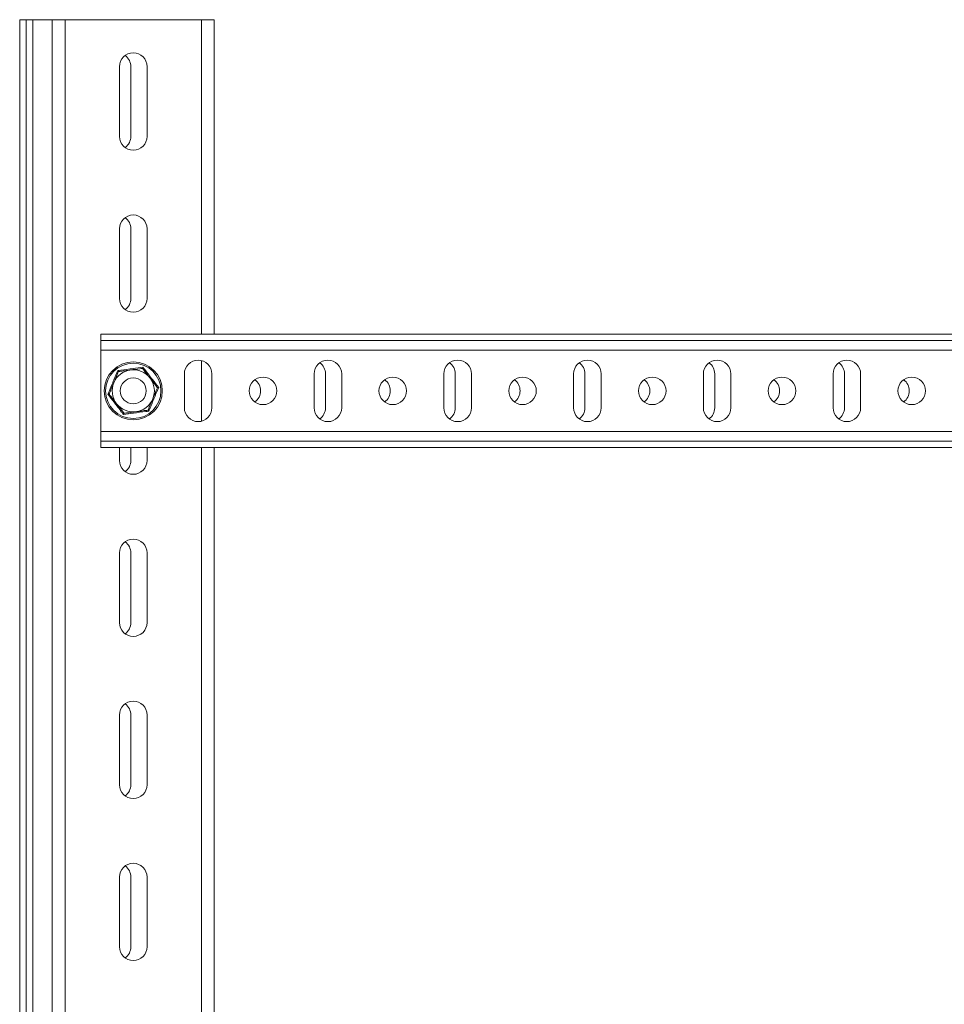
# Model space of a CAD drawing. Header units: millimetres. Extents: x 15 to 1486, y -3131 to -190.
# Tile 60 of 83: x 35 to 320, y -494 to -190. Entities that reach past the tile are written whole.
import ezdxf

# ---------------------------------------------------------------- set-up
doc = ezdxf.new("R2010")
doc.units = ezdxf.units.MM

msp = doc.modelspace()

# ---------------------------------------------------------------- linework, layer by layer
at = {"color": 7, "linetype": 'Continuous', "lineweight": 15}
for p, q in [((35.44, -190.43), (35.44, -1290.68)), ((37.44, -190.43), (35.44, -190.43)), ((37.44, -190.43), (37.44, -1290.68)), ((37.44, -190.43), (39.44, -190.43)), ((39.44, -190.43), (45.44, -190.43)), ((45.44, -1290.68), (45.44, -190.43)), ((49.44, -190.43), (45.44, -190.43)), ((91.44, -190.43), (49.44, -190.43)), ((95.44, -190.43), (91.44, -190.43)), ((95.44, -287.43), (95.44, -190.43)), ((66.2, -204.93), (66.2, -226.43)), ((69.7, -204.93), (69.7, -226.43)), ((74.7, -226.43), (74.7, -204.93)), ((66.2, -254.93), (66.2, -276.43)), ((69.7, -254.93), (69.7, -276.43)), ((74.7, -276.43), (74.7, -254.93)), ((60.45, -289.43), (60.45, -287.43)), ((460.45, -287.43), (60.45, -287.43)), ((460.45, -289.43), (60.45, -289.43)), ((60.45, -292.43), (60.45, -289.43)), ((60.45, -317.43), (60.45, -292.43)), ((86.2, -299.68), (86.2, -310.18)), ((94.7, -310.18), (94.7, -299.68)), ((126.2, -299.68), (126.2, -310.18)), ((129.7, -310.18), (129.7, -299.68)), ((134.7, -310.18), (134.7, -299.68)), ((166.2, -299.68), (166.2, -310.18)), ((169.7, -310.18), (169.7, -299.68)), ((174.7, -310.18), (174.7, -299.68)), ((206.2, -299.68), (206.2, -310.18)), ((209.7, -310.18), (209.7, -299.68)), ((214.7, -310.18), (214.7, -299.68)), ((246.2, -299.68), (246.2, -310.18)), ((249.7, -310.18), (249.7, -299.68)), ((254.7, -310.18), (254.7, -299.68)), ((286.2, -299.68), (286.2, -310.18)), ((289.7, -310.18), (289.7, -299.68)), ((294.7, -310.18), (294.7, -299.68)), ((60.45, -320.43), (60.45, -317.43)), ((60.45, -322.43), (60.45, -320.43)), ((460.45, -320.43), (60.45, -320.43)), ((460.45, -322.43), (60.45, -322.43)), ((66.2, -322.43), (66.2, -326.43)), ((69.7, -322.43), (69.7, -326.43)), ((74.7, -326.43), (74.7, -322.43)), ((95.44, -1290.68), (95.44, -322.43)), ((66.2, -354.93), (66.2, -376.43)), ((69.7, -354.93), (69.7, -376.43)), ((74.7, -376.43), (74.7, -354.93)), ((66.2, -404.93), (66.2, -426.43)), ((69.7, -404.93), (69.7, -426.43)), ((74.7, -426.43), (74.7, -404.93)), ((66.2, -454.93), (66.2, -476.43)), ((69.7, -454.93), (69.7, -476.43)), ((74.7, -476.43), (74.7, -454.93))]:
    msp.add_line(p, q, dxfattribs=at)
at = {"color": 8, "linetype": 'Continuous', "lineweight": 15}
for p, q in [((39.44, -190.43), (39.44, -1290.68)), ((49.44, -1290.68), (49.44, -190.43)), ((91.44, -287.43), (91.44, -190.43)), ((379.45, -292.43), (60.45, -292.43)), ((91.44, -314.31), (91.44, -295.55)), ((379.45, -317.43), (60.45, -317.43)), ((91.44, -1290.68), (91.44, -322.43))]:
    msp.add_line(p, q, dxfattribs=at)
at = {"color": 7, "linetype": 'Continuous', "lineweight": 15}
for centre, radius in [((70.45, -304.93), 8.95), ((70.45, -304.93), 8.54), ((110.45, -304.93), 4.25), ((150.45, -304.93), 4.25), ((190.45, -304.93), 4.25), ((230.45, -304.93), 4.25), ((270.45, -304.93), 4.25), ((310.45, -304.93), 4.25), ((70.45, -304.93), 4)]:
    msp.add_circle(centre, radius, dxfattribs=at)
for centre, radius, start, end in [((70.45, -204.93), 4.25, 0, 180), ((65.45, -204.93), 4.25, 0, 53.9681), ((70.45, -226.43), 4.25, 180, 0), ((65.45, -226.43), 4.25, 306.0318, 0), ((70.45, -254.93), 4.25, 0, 180), ((65.45, -254.93), 4.25, 0, 53.9682), ((70.45, -276.43), 4.25, 180, 0), ((65.45, -276.43), 4.25, 306.0319, 0), ((90.45, -299.68), 4.25, 0, 180), ((130.45, -299.68), 4.25, 0, 180), ((125.45, -299.68), 4.25, 0, 53.9681), ((170.45, -299.68), 4.25, 360, 180), ((165.45, -299.68), 4.25, 0, 53.9681), ((210.45, -299.68), 4.25, 360, 180), ((205.45, -299.68), 4.25, 0, 53.9681), ((250.45, -299.68), 4.25, 0, 180), ((245.45, -299.68), 4.25, 0, 53.9681), ((290.45, -299.68), 4.25, 0, 180), ((285.45, -299.68), 4.25, 360, 53.9681), ((70.45, -304.93), 6.5, 97.4773, 157.4773), ((70.45, -304.93), 6.5, 37.4773, 97.4773), ((70.45, -304.93), 6.5, 157.4773, 217.4773), ((70.45, -304.93), 6.5, 337.4773, 37.4773), ((105.45, -304.93), 4.25, 306.0319, 53.9681), ((145.45, -304.93), 4.25, 306.0319, 53.9681), ((185.45, -304.93), 4.25, 306.0319, 53.9681), ((225.45, -304.93), 4.25, 306.0319, 53.9681), ((265.45, -304.93), 4.25, 306.0319, 53.9681), ((305.45, -304.93), 4.25, 306.0319, 53.9681), ((70.45, -304.93), 6.5, 217.4773, 277.4773), ((70.45, -304.93), 6.5, 277.4773, 337.4773), ((90.45, -310.18), 4.25, 180, 0), ((130.45, -310.18), 4.25, 180, 0), ((125.45, -310.18), 4.25, 306.0319, 0), ((170.45, -310.18), 4.25, 180, 360), ((165.45, -310.18), 4.25, 306.0319, 0), ((210.45, -310.18), 4.25, 180, 360), ((205.45, -310.18), 4.25, 306.0319, 0), ((250.45, -310.18), 4.25, 180, 0), ((245.45, -310.18), 4.25, 306.0319, 0), ((290.45, -310.18), 4.25, 180, 0), ((285.45, -310.18), 4.25, 306.0319, 0), ((70.45, -326.43), 4.25, 180, 0), ((65.45, -326.43), 4.25, 306.0318, 0), ((70.45, -354.93), 4.25, 0, 180), ((65.45, -354.93), 4.25, 0, 53.9681), ((70.45, -376.43), 4.25, 180, 0), ((65.45, -376.43), 4.25, 306.0319, 0), ((70.45, -404.93), 4.25, 0, 180), ((65.45, -404.93), 4.25, 0, 53.9682), ((70.45, -426.43), 4.25, 180, 0), ((65.45, -426.43), 4.25, 306.0319, 0), ((70.45, -454.93), 4.25, 0, 180), ((65.45, -454.93), 4.25, 0, 53.9682), ((70.45, -476.43), 4.25, 180, 0), ((65.45, -476.43), 4.25, 306.0319, 0)]:
    msp.add_arc(centre, radius, start, end, dxfattribs=at)
for points, knots in [([(65.64, -298.66), (65.96, -298.63), (67.53, -298.43), (70.17, -298.1), (72.45, -297.78), (73.47, -297.64)], [0, 0, 0, 0, 0.120964, 0.606826, 1, 1, 1, 1]), ([(73.32, -298), (73.32, -297.99), (73.33, -297.98), (73.36, -297.9), (73.41, -297.79), (73.45, -297.69), (73.47, -297.64), (73.47, -297.64)], [0, 0, 0, 0, 0.236168, 0.471367, 0.732415, 0.993147, 1, 1, 1, 1]), ([(73.47, -297.64), (73.66, -297.89), (74.61, -299.15), (76.22, -301.28), (77.64, -303.09), (78.28, -303.9)], [0, 0, 0, 0, 0.120964, 0.606826, 1, 1, 1, 1]), ([(62.62, -305.96), (62.74, -305.67), (63.36, -304.21), (64.39, -301.75), (65.26, -299.62), (65.64, -298.66)], [0, 0, 0, 0, 0.120964, 0.606826, 1, 1, 1, 1]), ([(65.88, -298.97), (65.76, -299.27), (65.3, -300.38), (64.81, -301.57), (64.44, -302.44)], [0, 0, 0, 0, 0.263898, 1, 1, 1, 1]), ([(65.88, -298.97), (65.88, -298.97), (65.87, -298.96), (65.82, -298.89), (65.74, -298.79), (65.68, -298.71), (65.64, -298.67), (65.64, -298.66)], [0, 0, 0, 0, 0.236168, 0.471367, 0.732415, 0.993147, 1, 1, 1, 1]), ([(65.88, -298.97), (66.4, -298.91), (67.46, -298.77), (68.73, -298.6), (69.45, -298.51), (69.6, -298.49)], [0, 0, 0, 0, 0.434794, 0.879848, 1, 1, 1, 1]), ([(69.6, -298.49), (70.58, -298.36), (71.86, -298.19), (73.05, -298.03), (73.32, -298)], [0, 0, 0, 0, 0.7690072, 1, 1, 1, 1]), ([(73.32, -298), (73.64, -298.41), (74.29, -299.26), (75.07, -300.28), (75.51, -300.85), (75.61, -300.98)], [0, 0, 0, 0, 0.434794, 0.879848, 1, 1, 1, 1]), ([(64.44, -302.44), (64.38, -302.59), (63.92, -303.69), (63.44, -304.86), (63.04, -305.83), (63.01, -305.91)], [0, 0, 0, 0, 0.127944, 0.927356, 1, 1, 1, 1]), ([(75.61, -300.98), (76.21, -301.76), (76.99, -302.78), (77.72, -303.73), (77.89, -303.95)], [0, 0, 0, 0, 0.769007, 1, 1, 1, 1]), ([(63.01, -305.91), (63, -305.91), (62.99, -305.91), (62.9, -305.92), (62.78, -305.94), (62.68, -305.95), (62.62, -305.96), (62.62, -305.96)], [0, 0, 0, 0, 0.236168, 0.471367, 0.732415, 0.993147, 1, 1, 1, 1]), ([(67.42, -312.22), (67.23, -311.97), (66.28, -310.71), (64.67, -308.59), (63.25, -306.77), (62.62, -305.96)], [0, 0, 0, 0, 0.120964, 0.606826, 1, 1, 1, 1]), ([(65.29, -308.89), (64.69, -308.1), (63.9, -307.08), (63.17, -306.13), (63.01, -305.91)], [0, 0, 0, 0, 0.769007, 1, 1, 1, 1]), ([(78.28, -303.9), (78.15, -304.19), (77.78, -305.06), (77.16, -306.54), (76.47, -308.21), (75.83, -309.77), (75.44, -310.72), (75.25, -311.2)], [0, 0, 0, 0, 0.120864, 0.362778, 0.606919, 0.802959, 1, 1, 1, 1]), ([(77.89, -303.95), (77.77, -304.25), (77.31, -305.36), (76.81, -306.54), (76.45, -307.42)], [0, 0, 0, 0, 0.2638982, 1, 1, 1, 1]), ([(78.28, -303.9), (78.27, -303.9), (78.22, -303.91), (78.11, -303.92), (77.99, -303.94), (77.91, -303.95), (77.89, -303.95), (77.89, -303.95)], [0, 0, 0, 0, 0.006853, 0.267585, 0.528633, 0.763832, 1, 1, 1, 1]), ([(67.57, -311.86), (67.25, -311.45), (66.6, -310.6), (65.82, -309.58), (65.38, -309.01), (65.29, -308.89)], [0, 0, 0, 0, 0.434794, 0.879848, 1, 1, 1, 1]), ([(76.45, -307.42), (76.39, -307.57), (75.93, -308.67), (75.45, -309.84), (75.05, -310.81), (75.01, -310.89)], [0, 0, 0, 0, 0.127944, 0.927356, 1, 1, 1, 1]), ([(75.25, -311.2), (74.94, -311.23), (73.37, -311.43), (70.72, -311.76), (68.44, -312.08), (67.42, -312.22)], [0, 0, 0, 0, 0.120964, 0.606826, 1, 1, 1, 1]), ([(67.42, -312.22), (67.42, -312.22), (67.44, -312.17), (67.49, -312.07), (67.53, -311.96), (67.57, -311.88), (67.57, -311.87), (67.57, -311.86)], [0, 0, 0, 0, 0.006853, 0.267585, 0.528633, 0.763832, 1, 1, 1, 1]), ([(71.29, -311.38), (70.31, -311.5), (69.04, -311.67), (67.85, -311.83), (67.57, -311.86)], [0, 0, 0, 0, 0.769007, 1, 1, 1, 1]), ([(75.01, -310.89), (74.49, -310.96), (73.44, -311.09), (72.17, -311.26), (71.45, -311.36), (71.29, -311.38)], [0, 0, 0, 0, 0.434794, 0.879848, 1, 1, 1, 1]), ([(75.25, -311.2), (75.25, -311.2), (75.22, -311.15), (75.15, -311.07), (75.08, -310.97), (75.02, -310.9), (75.02, -310.89), (75.01, -310.89)], [0, 0, 0, 0, 0.006853, 0.267585, 0.528633, 0.763832, 1, 1, 1, 1])]:
    msp.add_open_spline(points, degree=3, knots=knots, dxfattribs=at)

doc.saveas('drawing.dxf')
